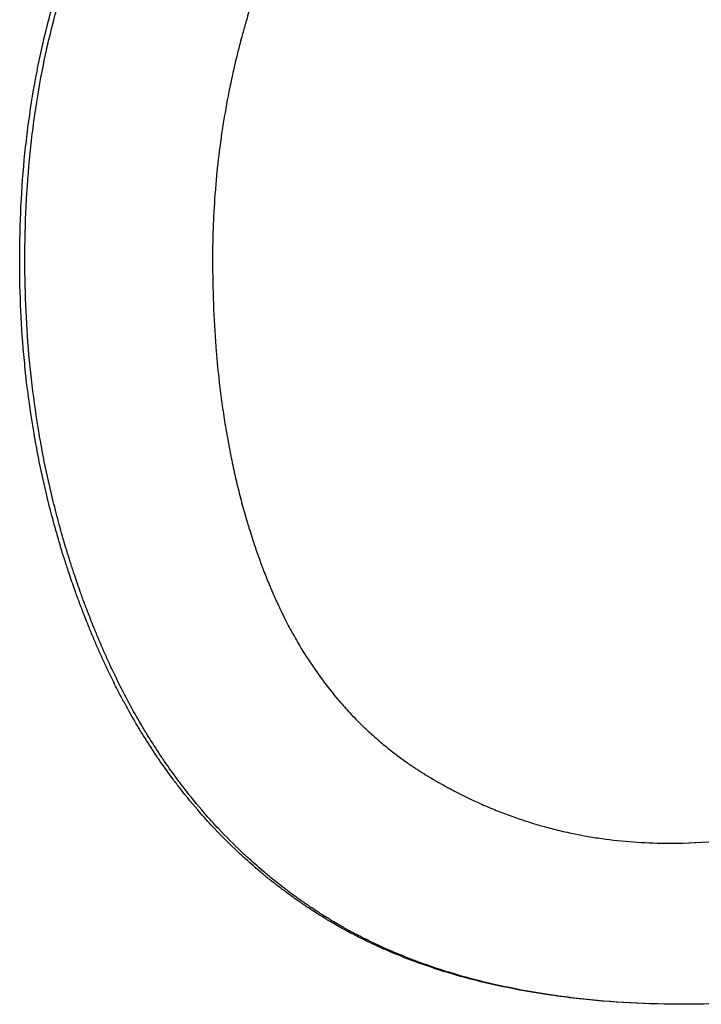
# Paper-space layout 'Layout1' of a CAD drawing. Extents: x -3.05 to 3.05, y -0.26 to 6.8.
# Tile 5 of 11: x -0.14 to -0.02, y 1.11 to 1.28. Entities that reach past the tile are written whole.
import ezdxf

# ---------------------------------------------------------------- set-up
doc = ezdxf.new("R2010")
doc.units = 0
doc.header["$MEASUREMENT"] = 0
doc.layers.get('0').update_dxf_attribs({"linetype": 'CONTINUOUS'})

psp = doc.layouts.get("Layout1")

# ---------------------------------------------------------------- linework, layer by layer
for points, knots in [([(-0.13767, 1.24181), (-0.13767, 1.24507), (-0.13759, 1.24827), (-0.13744, 1.25142), (-0.13728, 1.25457), (-0.13705, 1.25767), (-0.13674, 1.26072), (-0.13658, 1.26225), (-0.13641, 1.26376), (-0.13621, 1.26526), (-0.13583, 1.26825), (-0.13536, 1.2712), (-0.13482, 1.27409), (-0.13455, 1.27554), (-0.13425, 1.27697), (-0.13394, 1.2784), (-0.13348, 1.28053), (-0.13297, 1.28263), (-0.13242, 1.2847), (-0.13186, 1.28678), (-0.13127, 1.28882), (-0.13063, 1.29084), (-0.13041, 1.29151), (-0.13019, 1.29218), (-0.12997, 1.29284), (-0.12953, 1.29417), (-0.12906, 1.29549), (-0.12857, 1.2968), (-0.12833, 1.29745), (-0.12808, 1.2981), (-0.12783, 1.29875), (-0.12745, 1.29971), (-0.12706, 1.30068), (-0.12666, 1.30163), (-0.12653, 1.30195), (-0.1264, 1.30227), (-0.12626, 1.30258), (-0.12585, 1.30353), (-0.12543, 1.30448), (-0.125, 1.30541), (-0.12472, 1.30603), (-0.12443, 1.30665), (-0.12413, 1.30727), (-0.12398, 1.30758), (-0.12383, 1.30789), (-0.12368, 1.30819), (-0.12346, 1.30866), (-0.12323, 1.30911), (-0.123, 1.30957), (-0.12277, 1.31003), (-0.12253, 1.31048), (-0.1223, 1.31093), (-0.12198, 1.31154), (-0.12166, 1.31214), (-0.12134, 1.31273), (-0.12118, 1.31303), (-0.12102, 1.31332), (-0.12085, 1.31362), (-0.12053, 1.3142), (-0.1202, 1.31479), (-0.11986, 1.31537), (-0.11969, 1.31566), (-0.11952, 1.31595), (-0.11936, 1.31624), (-0.11885, 1.3171), (-0.11833, 1.31795), (-0.1178, 1.31879), (-0.11745, 1.31935), (-0.11709, 1.31991), (-0.11673, 1.32046), (-0.11602, 1.32157), (-0.11528, 1.32265), (-0.11453, 1.32372), (-0.11415, 1.32426), (-0.11377, 1.32479), (-0.11339, 1.32531), (-0.11223, 1.32688), (-0.11104, 1.32842), (-0.10982, 1.32991), (-0.109, 1.3309), (-0.10817, 1.33188), (-0.10732, 1.33284), (-0.10604, 1.33427), (-0.10473, 1.33567), (-0.10338, 1.33702), (-0.10293, 1.33747), (-0.10248, 1.33792), (-0.10202, 1.33836), (-0.1011, 1.33925), (-0.10017, 1.34011), (-0.09922, 1.34096), (-0.09875, 1.34138), (-0.09827, 1.3418), (-0.09779, 1.34222), (-0.09682, 1.34305), (-0.09584, 1.34386), (-0.09484, 1.34465), (-0.09434, 1.34505), (-0.09384, 1.34544), (-0.09333, 1.34583), (-0.09232, 1.3466), (-0.09129, 1.34736), (-0.09024, 1.34809), (-0.08972, 1.34846), (-0.08919, 1.34883), (-0.08866, 1.34919), (-0.08786, 1.34972), (-0.08705, 1.35025), (-0.08624, 1.35077), (-0.08596, 1.35095), (-0.08569, 1.35112), (-0.08542, 1.35129), (-0.08501, 1.35154), (-0.08459, 1.3518), (-0.08418, 1.35205), (-0.08404, 1.35213), (-0.0839, 1.35221), (-0.08376, 1.3523), (-0.08348, 1.35246), (-0.0832, 1.35263), (-0.08292, 1.35279), (-0.08278, 1.35287), (-0.08264, 1.35296), (-0.0825, 1.35304), (-0.08222, 1.3532), (-0.08194, 1.35336), (-0.08165, 1.35352), (-0.08123, 1.35376), (-0.0808, 1.354), (-0.08037, 1.35423), (-0.08023, 1.35431), (-0.08009, 1.35439), (-0.07994, 1.35447), (-0.07966, 1.35462), (-0.07937, 1.35478), (-0.07908, 1.35493), (-0.07894, 1.35501), (-0.07879, 1.35508), (-0.07865, 1.35516), (-0.07836, 1.35531), (-0.07807, 1.35546), (-0.07778, 1.35561), (-0.07764, 1.35569), (-0.07749, 1.35576), (-0.07735, 1.35584), (-0.07691, 1.35606), (-0.07648, 1.35628), (-0.07604, 1.35649), (-0.07575, 1.35664), (-0.07546, 1.35678), (-0.07517, 1.35692), (-0.07458, 1.35721), (-0.074, 1.35749), (-0.07341, 1.35776), (-0.07312, 1.3579), (-0.07282, 1.35804), (-0.07253, 1.35817), (-0.07164, 1.35857), (-0.07076, 1.35897), (-0.06986, 1.35935), (-0.06927, 1.3596), (-0.06867, 1.35985), (-0.06807, 1.3601), (-0.06688, 1.36059), (-0.06567, 1.36106), (-0.06446, 1.36151), (-0.06385, 1.36174), (-0.06325, 1.36196), (-0.06264, 1.36217), (-0.06142, 1.3626), (-0.06019, 1.36302), (-0.05896, 1.36341), (-0.05834, 1.3636), (-0.05772, 1.36379), (-0.0571, 1.36398), (-0.05524, 1.36454), (-0.05336, 1.36505), (-0.05146, 1.36552), (-0.0502, 1.36584), (-0.04893, 1.36613), (-0.04765, 1.36641), (-0.04509, 1.36695), (-0.04251, 1.36743), (-0.03989, 1.36782), (-0.03858, 1.36801), (-0.03727, 1.36819), (-0.03594, 1.36835), (-0.0333, 1.36866), (-0.03063, 1.3689), (-0.02792, 1.36905), (-0.02522, 1.36921), (-0.02248, 1.36929), (-0.01972, 1.36929)], [0, 0, 0, 0, 0.125, 0.125, 0.125, 0.25, 0.25, 0.25, 0.3125, 0.3125, 0.3125, 0.4375, 0.4375, 0.4375, 0.5, 0.5, 0.5, 0.59375, 0.59375, 0.59375, 0.6875, 0.6875, 0.6875, 0.71875, 0.71875, 0.71875, 0.78125, 0.78125, 0.78125, 0.8125, 0.8125, 0.8125, 0.859375, 0.859375, 0.859375, 0.875, 0.875, 0.875, 0.921875, 0.921875, 0.921875, 0.953125, 0.953125, 0.953125, 0.96875, 0.96875, 0.96875, 0.992188, 0.992188, 0.992188, 1.015625, 1.015625, 1.015625, 1.046875, 1.046875, 1.046875, 1.0625, 1.0625, 1.0625, 1.09375, 1.09375, 1.09375, 1.109375, 1.109375, 1.109375, 1.15625, 1.15625, 1.15625, 1.1875, 1.1875, 1.1875, 1.25, 1.25, 1.25, 1.28125, 1.28125, 1.28125, 1.375, 1.375, 1.375, 1.4375, 1.4375, 1.4375, 1.53125, 1.53125, 1.53125, 1.5625, 1.5625, 1.5625, 1.625, 1.625, 1.625, 1.65625, 1.65625, 1.65625, 1.71875, 1.71875, 1.71875, 1.75, 1.75, 1.75, 1.8125, 1.8125, 1.8125, 1.84375, 1.84375, 1.84375, 1.890625, 1.890625, 1.890625, 1.90625, 1.90625, 1.90625, 1.929688, 1.929688, 1.929688, 1.9375, 1.9375, 1.9375, 1.953125, 1.953125, 1.953125, 1.960938, 1.960938, 1.960938, 1.976562, 1.976562, 1.976562, 2, 2, 2, 2.007812, 2.007812, 2.007812, 2.023438, 2.023438, 2.023438, 2.03125, 2.03125, 2.03125, 2.046875, 2.046875, 2.046875, 2.054688, 2.054688, 2.054688, 2.078125, 2.078125, 2.078125, 2.09375, 2.09375, 2.09375, 2.125, 2.125, 2.125, 2.140625, 2.140625, 2.140625, 2.1875, 2.1875, 2.1875, 2.21875, 2.21875, 2.21875, 2.28125, 2.28125, 2.28125, 2.3125, 2.3125, 2.3125, 2.375, 2.375, 2.375, 2.40625, 2.40625, 2.40625, 2.5, 2.5, 2.5, 2.5625, 2.5625, 2.5625, 2.6875, 2.6875, 2.6875, 2.75, 2.75, 2.75, 2.875, 2.875, 2.875, 3, 3, 3, 3]), ([(-0.13675, 1.24181), (-0.13675, 1.24507), (-0.13667, 1.24827), (-0.13652, 1.25142), (-0.13636, 1.25457), (-0.13613, 1.25767), (-0.13583, 1.26072), (-0.13567, 1.26225), (-0.1355, 1.26376), (-0.13531, 1.26526), (-0.13492, 1.26825), (-0.13446, 1.2712), (-0.13392, 1.27409), (-0.13365, 1.27554), (-0.13336, 1.27697), (-0.13305, 1.2784), (-0.13259, 1.28053), (-0.13208, 1.28263), (-0.13153, 1.2847), (-0.13135, 1.2854), (-0.13116, 1.28608), (-0.13097, 1.28677), (-0.13058, 1.28814), (-0.13018, 1.28949), (-0.12976, 1.29084), (-0.12954, 1.29151), (-0.12933, 1.29218), (-0.12911, 1.29284), (-0.12866, 1.29417), (-0.1282, 1.29549), (-0.12772, 1.2968), (-0.12748, 1.29745), (-0.12723, 1.2981), (-0.12698, 1.29875), (-0.1266, 1.29971), (-0.12622, 1.30068), (-0.12582, 1.30163), (-0.12569, 1.30195), (-0.12555, 1.30227), (-0.12542, 1.30258), (-0.12515, 1.30322), (-0.12487, 1.30385), (-0.12459, 1.30447), (-0.12445, 1.30479), (-0.12431, 1.3051), (-0.12417, 1.30541), (-0.12389, 1.30603), (-0.1236, 1.30665), (-0.1233, 1.30727), (-0.12316, 1.30758), (-0.12301, 1.30789), (-0.12286, 1.30819), (-0.12263, 1.30866), (-0.12241, 1.30911), (-0.12218, 1.30957), (-0.1221, 1.30972), (-0.12203, 1.30987), (-0.12195, 1.31003), (-0.12179, 1.31033), (-0.12164, 1.31063), (-0.12148, 1.31093), (-0.1214, 1.31108), (-0.12133, 1.31124), (-0.12125, 1.31139), (-0.12101, 1.31184), (-0.12077, 1.31228), (-0.12053, 1.31273), (-0.12037, 1.31303), (-0.12021, 1.31332), (-0.12005, 1.31362), (-0.11972, 1.3142), (-0.11939, 1.31479), (-0.11906, 1.31537), (-0.1189, 1.31566), (-0.11873, 1.31595), (-0.11856, 1.31624), (-0.11805, 1.3171), (-0.11754, 1.31795), (-0.11702, 1.31879), (-0.11667, 1.31935), (-0.11631, 1.31991), (-0.11596, 1.32046), (-0.11524, 1.32157), (-0.11451, 1.32265), (-0.11376, 1.32372), (-0.11339, 1.32426), (-0.11301, 1.32479), (-0.11263, 1.32531), (-0.11149, 1.32688), (-0.1103, 1.32842), (-0.10909, 1.32991), (-0.10827, 1.3309), (-0.10745, 1.33188), (-0.1066, 1.33284), (-0.10533, 1.33427), (-0.10403, 1.33567), (-0.10269, 1.33702), (-0.10224, 1.33747), (-0.10179, 1.33792), (-0.10134, 1.33836), (-0.10043, 1.33925), (-0.0995, 1.34011), (-0.09856, 1.34096), (-0.09809, 1.34138), (-0.09761, 1.3418), (-0.09713, 1.34222), (-0.09618, 1.34305), (-0.0952, 1.34386), (-0.09421, 1.34465), (-0.09371, 1.34505), (-0.09321, 1.34544), (-0.09271, 1.34583), (-0.0917, 1.3466), (-0.09068, 1.34736), (-0.08964, 1.34809), (-0.08912, 1.34846), (-0.08859, 1.34883), (-0.08807, 1.34919), (-0.08727, 1.34972), (-0.08647, 1.35025), (-0.08566, 1.35077), (-0.08539, 1.35095), (-0.08512, 1.35112), (-0.08485, 1.35129), (-0.08444, 1.35154), (-0.08403, 1.3518), (-0.08362, 1.35205), (-0.08348, 1.35213), (-0.08334, 1.35221), (-0.0832, 1.3523), (-0.08293, 1.35246), (-0.08265, 1.35263), (-0.08237, 1.35279), (-0.08223, 1.35287), (-0.08209, 1.35296), (-0.08195, 1.35304), (-0.08167, 1.3532), (-0.08139, 1.35336), (-0.08111, 1.35352), (-0.08097, 1.3536), (-0.08083, 1.35368), (-0.08069, 1.35376), (-0.08041, 1.35392), (-0.08012, 1.35408), (-0.07984, 1.35423), (-0.0797, 1.35431), (-0.07955, 1.35439), (-0.07941, 1.35447), (-0.07913, 1.35462), (-0.07884, 1.35478), (-0.07855, 1.35493), (-0.07841, 1.35501), (-0.07827, 1.35508), (-0.07812, 1.35516), (-0.07784, 1.35531), (-0.07755, 1.35546), (-0.07726, 1.35561), (-0.07712, 1.35569), (-0.07698, 1.35576), (-0.07683, 1.35584), (-0.0764, 1.35606), (-0.07597, 1.35628), (-0.07554, 1.35649), (-0.07525, 1.35664), (-0.07496, 1.35678), (-0.07467, 1.35692), (-0.07409, 1.35721), (-0.07351, 1.35749), (-0.07292, 1.35776), (-0.07263, 1.3579), (-0.07234, 1.35804), (-0.07204, 1.35817), (-0.07117, 1.35857), (-0.07028, 1.35897), (-0.0694, 1.35935), (-0.06881, 1.3596), (-0.06821, 1.35985), (-0.06762, 1.3601), (-0.06643, 1.36059), (-0.06523, 1.36106), (-0.06403, 1.36151), (-0.06343, 1.36174), (-0.06282, 1.36196), (-0.06222, 1.36217), (-0.06101, 1.3626), (-0.05979, 1.36302), (-0.05856, 1.36341), (-0.05795, 1.3636), (-0.05733, 1.36379), (-0.05672, 1.36398), (-0.05487, 1.36454), (-0.053, 1.36505), (-0.05112, 1.36552), (-0.04986, 1.36584), (-0.0486, 1.36613), (-0.04733, 1.36641), (-0.04479, 1.36695), (-0.04222, 1.36743), (-0.03962, 1.36782), (-0.03833, 1.36801), (-0.03702, 1.36819), (-0.03571, 1.36835), (-0.03308, 1.36866), (-0.03042, 1.3689), (-0.02774, 1.36905), (-0.02509, 1.36921), (-0.02242, 1.36928), (-0.01972, 1.36929)], [0, 0, 0, 0, 0.125, 0.125, 0.125, 0.25, 0.25, 0.25, 0.3125, 0.3125, 0.3125, 0.4375, 0.4375, 0.4375, 0.5, 0.5, 0.5, 0.59375, 0.59375, 0.59375, 0.625, 0.625, 0.625, 0.6875, 0.6875, 0.6875, 0.71875, 0.71875, 0.71875, 0.78125, 0.78125, 0.78125, 0.8125, 0.8125, 0.8125, 0.859375, 0.859375, 0.859375, 0.875, 0.875, 0.875, 0.90625, 0.90625, 0.90625, 0.921875, 0.921875, 0.921875, 0.953125, 0.953125, 0.953125, 0.96875, 0.96875, 0.96875, 0.992188, 0.992188, 0.992188, 1, 1, 1, 1.015625, 1.015625, 1.015625, 1.023438, 1.023438, 1.023438, 1.046875, 1.046875, 1.046875, 1.0625, 1.0625, 1.0625, 1.09375, 1.09375, 1.09375, 1.109375, 1.109375, 1.109375, 1.15625, 1.15625, 1.15625, 1.1875, 1.1875, 1.1875, 1.25, 1.25, 1.25, 1.28125, 1.28125, 1.28125, 1.375, 1.375, 1.375, 1.4375, 1.4375, 1.4375, 1.53125, 1.53125, 1.53125, 1.5625, 1.5625, 1.5625, 1.625, 1.625, 1.625, 1.65625, 1.65625, 1.65625, 1.71875, 1.71875, 1.71875, 1.75, 1.75, 1.75, 1.8125, 1.8125, 1.8125, 1.84375, 1.84375, 1.84375, 1.890625, 1.890625, 1.890625, 1.90625, 1.90625, 1.90625, 1.929688, 1.929688, 1.929688, 1.9375, 1.9375, 1.9375, 1.953125, 1.953125, 1.953125, 1.960938, 1.960938, 1.960938, 1.976562, 1.976562, 1.976562, 1.984375, 1.984375, 1.984375, 2, 2, 2, 2.007812, 2.007812, 2.007812, 2.023438, 2.023438, 2.023438, 2.03125, 2.03125, 2.03125, 2.046875, 2.046875, 2.046875, 2.054688, 2.054688, 2.054688, 2.078125, 2.078125, 2.078125, 2.09375, 2.09375, 2.09375, 2.125, 2.125, 2.125, 2.140625, 2.140625, 2.140625, 2.1875, 2.1875, 2.1875, 2.21875, 2.21875, 2.21875, 2.28125, 2.28125, 2.28125, 2.3125, 2.3125, 2.3125, 2.375, 2.375, 2.375, 2.40625, 2.40625, 2.40625, 2.5, 2.5, 2.5, 2.5625, 2.5625, 2.5625, 2.6875, 2.6875, 2.6875, 2.75, 2.75, 2.75, 2.875, 2.875, 2.875, 2.998003, 2.998003, 2.998003, 2.998003]), ([(-0.02048, 1.3409), (-0.02288, 1.3409), (-0.02523, 1.34082), (-0.02753, 1.34068), (-0.02983, 1.34054), (-0.03208, 1.34032), (-0.03428, 1.34003), (-0.03759, 1.3396), (-0.04078, 1.33901), (-0.04387, 1.33825), (-0.0449, 1.338), (-0.04591, 1.33773), (-0.04692, 1.33744), (-0.04842, 1.33701), (-0.0499, 1.33654), (-0.05135, 1.33603), (-0.05183, 1.33585), (-0.05231, 1.33568), (-0.05279, 1.3355), (-0.05375, 1.33514), (-0.05469, 1.33476), (-0.05562, 1.33437), (-0.05609, 1.33417), (-0.05655, 1.33397), (-0.05701, 1.33376), (-0.05793, 1.33335), (-0.05883, 1.33291), (-0.05973, 1.33246), (-0.06017, 1.33224), (-0.06062, 1.33201), (-0.06106, 1.33178), (-0.06194, 1.33131), (-0.06281, 1.33082), (-0.06367, 1.33032), (-0.0641, 1.33007), (-0.06452, 1.32981), (-0.06495, 1.32955), (-0.06547, 1.32922), (-0.066, 1.32889), (-0.06652, 1.32855), (-0.06683, 1.32835), (-0.06714, 1.32814), (-0.06745, 1.32793), (-0.06775, 1.32772), (-0.06806, 1.32751), (-0.06836, 1.3273), (-0.06867, 1.32708), (-0.06897, 1.32686), (-0.06927, 1.32665), (-0.06957, 1.32643), (-0.06987, 1.32621), (-0.07017, 1.32599), (-0.07027, 1.32591), (-0.07037, 1.32584), (-0.07046, 1.32576), (-0.07066, 1.32562), (-0.07086, 1.32547), (-0.07105, 1.32532), (-0.07115, 1.32524), (-0.07124, 1.32517), (-0.07134, 1.32509), (-0.07163, 1.32487), (-0.07192, 1.32464), (-0.07221, 1.32441), (-0.0724, 1.32425), (-0.07259, 1.3241), (-0.07278, 1.32395), (-0.07334, 1.32348), (-0.0739, 1.32301), (-0.07445, 1.32253), (-0.07482, 1.32221), (-0.07518, 1.32189), (-0.07554, 1.32157), (-0.07626, 1.32092), (-0.07696, 1.32026), (-0.07765, 1.31958), (-0.07799, 1.31925), (-0.07833, 1.31891), (-0.07867, 1.31856), (-0.07968, 1.31753), (-0.08065, 1.31648), (-0.08159, 1.31539), (-0.08222, 1.31467), (-0.08283, 1.31394), (-0.08343, 1.31319), (-0.08433, 1.31207), (-0.08519, 1.31092), (-0.08602, 1.30974), (-0.08629, 1.30935), (-0.08656, 1.30895), (-0.08683, 1.30855), (-0.08737, 1.30776), (-0.08789, 1.30695), (-0.0884, 1.30613), (-0.08865, 1.30572), (-0.0889, 1.3053), (-0.08914, 1.30489), (-0.08964, 1.30405), (-0.09011, 1.30321), (-0.09057, 1.30235), (-0.0908, 1.30192), (-0.09103, 1.30149), (-0.09125, 1.30105), (-0.09159, 1.3004), (-0.09191, 1.29974), (-0.09223, 1.29907), (-0.09234, 1.29885), (-0.09244, 1.29863), (-0.09254, 1.29841), (-0.09275, 1.29796), (-0.09296, 1.29751), (-0.09316, 1.29705), (-0.09326, 1.29683), (-0.09336, 1.2966), (-0.09345, 1.29637), (-0.09365, 1.29591), (-0.09384, 1.29545), (-0.09403, 1.29499), (-0.09413, 1.29476), (-0.09422, 1.29453), (-0.09431, 1.29429), (-0.09445, 1.29395), (-0.09459, 1.29359), (-0.09472, 1.29324), (-0.09477, 1.29312), (-0.09481, 1.29301), (-0.09486, 1.29289), (-0.09494, 1.29265), (-0.09503, 1.29242), (-0.09512, 1.29218), (-0.09516, 1.29206), (-0.09521, 1.29194), (-0.09525, 1.29182), (-0.09534, 1.29158), (-0.09542, 1.29134), (-0.0955, 1.2911), (-0.09555, 1.29098), (-0.09559, 1.29086), (-0.09563, 1.29074), (-0.09571, 1.2905), (-0.09579, 1.29026), (-0.09588, 1.29002), (-0.09592, 1.2899), (-0.09596, 1.28978), (-0.096, 1.28966), (-0.09608, 1.28941), (-0.09616, 1.28917), (-0.09624, 1.28893), (-0.09628, 1.28881), (-0.09632, 1.28869), (-0.09636, 1.28856), (-0.09643, 1.28832), (-0.09651, 1.28808), (-0.09659, 1.28784), (-0.09663, 1.28771), (-0.09667, 1.28759), (-0.09671, 1.28747), (-0.09682, 1.28711), (-0.09693, 1.28674), (-0.09705, 1.28638), (-0.09712, 1.28613), (-0.0972, 1.28589), (-0.09727, 1.28565), (-0.09742, 1.28516), (-0.09756, 1.28467), (-0.0977, 1.28418), (-0.09777, 1.28394), (-0.09784, 1.2837), (-0.09791, 1.28345), (-0.09812, 1.28272), (-0.09833, 1.28198), (-0.09853, 1.28125), (-0.09866, 1.28076), (-0.09879, 1.28027), (-0.09891, 1.27978), (-0.09929, 1.2783), (-0.09965, 1.27682), (-0.09999, 1.27534), (-0.10021, 1.27435), (-0.10042, 1.27336), (-0.10063, 1.27237), (-0.10103, 1.27038), (-0.1014, 1.26839), (-0.10172, 1.26639), (-0.10188, 1.26539), (-0.10204, 1.26439), (-0.10218, 1.26338), (-0.10246, 1.26138), (-0.10271, 1.25936), (-0.10291, 1.25733), (-0.10301, 1.25632), (-0.1031, 1.25531), (-0.10318, 1.25429), (-0.10335, 1.25226), (-0.10347, 1.25022), (-0.10355, 1.24817), (-0.10363, 1.24612), (-0.10367, 1.24407), (-0.10367, 1.242)], [0, 0, 0, 0, 0.125, 0.125, 0.125, 0.25, 0.25, 0.25, 0.4375, 0.4375, 0.4375, 0.5, 0.5, 0.5, 0.59375, 0.59375, 0.59375, 0.625, 0.625, 0.625, 0.6875, 0.6875, 0.6875, 0.71875, 0.71875, 0.71875, 0.78125, 0.78125, 0.78125, 0.8125, 0.8125, 0.8125, 0.875, 0.875, 0.875, 0.90625, 0.90625, 0.90625, 0.945312, 0.945312, 0.945312, 0.96875, 0.96875, 0.96875, 0.992188, 0.992188, 0.992188, 1.015625, 1.015625, 1.015625, 1.039062, 1.039062, 1.039062, 1.046875, 1.046875, 1.046875, 1.0625, 1.0625, 1.0625, 1.070312, 1.070312, 1.070312, 1.09375, 1.09375, 1.09375, 1.109375, 1.109375, 1.109375, 1.15625, 1.15625, 1.15625, 1.1875, 1.1875, 1.1875, 1.25, 1.25, 1.25, 1.28125, 1.28125, 1.28125, 1.375, 1.375, 1.375, 1.4375, 1.4375, 1.4375, 1.53125, 1.53125, 1.53125, 1.5625, 1.5625, 1.5625, 1.625, 1.625, 1.625, 1.65625, 1.65625, 1.65625, 1.71875, 1.71875, 1.71875, 1.75, 1.75, 1.75, 1.796875, 1.796875, 1.796875, 1.8125, 1.8125, 1.8125, 1.84375, 1.84375, 1.84375, 1.859375, 1.859375, 1.859375, 1.890625, 1.890625, 1.890625, 1.90625, 1.90625, 1.90625, 1.929688, 1.929688, 1.929688, 1.9375, 1.9375, 1.9375, 1.953125, 1.953125, 1.953125, 1.960938, 1.960938, 1.960938, 1.976562, 1.976562, 1.976562, 1.984375, 1.984375, 1.984375, 2, 2, 2, 2.007812, 2.007812, 2.007812, 2.023438, 2.023438, 2.023438, 2.03125, 2.03125, 2.03125, 2.046875, 2.046875, 2.046875, 2.054688, 2.054688, 2.054688, 2.078125, 2.078125, 2.078125, 2.09375, 2.09375, 2.09375, 2.125, 2.125, 2.125, 2.140625, 2.140625, 2.140625, 2.1875, 2.1875, 2.1875, 2.21875, 2.21875, 2.21875, 2.3125, 2.3125, 2.3125, 2.375, 2.375, 2.375, 2.5, 2.5, 2.5, 2.5625, 2.5625, 2.5625, 2.6875, 2.6875, 2.6875, 2.75, 2.75, 2.75, 2.875, 2.875, 2.875, 3, 3, 3, 3]), ([(-0.02029, 1.11071), (-0.02366, 1.11071), (-0.02695, 1.1108), (-0.03016, 1.11097), (-0.03336, 1.11114), (-0.03649, 1.1114), (-0.03955, 1.11174), (-0.04107, 1.11191), (-0.04258, 1.11211), (-0.04406, 1.11232), (-0.04704, 1.11275), (-0.04993, 1.11327), (-0.05275, 1.11387), (-0.05416, 1.11417), (-0.05554, 1.11449), (-0.05691, 1.11483), (-0.05897, 1.11535), (-0.06097, 1.11591), (-0.06294, 1.11652), (-0.0649, 1.11714), (-0.06682, 1.11779), (-0.0687, 1.1185), (-0.06932, 1.11874), (-0.06995, 1.11898), (-0.07056, 1.11923), (-0.07179, 1.11972), (-0.073, 1.12024), (-0.07419, 1.12077), (-0.07479, 1.12104), (-0.07538, 1.12131), (-0.07597, 1.12159), (-0.07685, 1.12201), (-0.07771, 1.12244), (-0.07857, 1.12289), (-0.07943, 1.12333), (-0.08027, 1.12378), (-0.08111, 1.12425), (-0.0818, 1.12464), (-0.08249, 1.12504), (-0.08317, 1.12544), (-0.08331, 1.12552), (-0.08345, 1.1256), (-0.08358, 1.12569), (-0.08399, 1.12593), (-0.08439, 1.12618), (-0.08479, 1.12643), (-0.08506, 1.1266), (-0.08532, 1.12677), (-0.08559, 1.12694), (-0.08599, 1.12719), (-0.08638, 1.12745), (-0.08677, 1.12771), (-0.0869, 1.1278), (-0.08703, 1.12789), (-0.08716, 1.12798), (-0.08743, 1.12815), (-0.08769, 1.12833), (-0.08794, 1.12851), (-0.08807, 1.12859), (-0.0882, 1.12868), (-0.08833, 1.12877), (-0.08859, 1.12895), (-0.08885, 1.12913), (-0.0891, 1.12931), (-0.08923, 1.1294), (-0.08936, 1.12949), (-0.08948, 1.12959), (-0.08987, 1.12986), (-0.09025, 1.13014), (-0.09062, 1.13041), (-0.09087, 1.1306), (-0.09113, 1.13079), (-0.09138, 1.13098), (-0.09212, 1.13154), (-0.09286, 1.13212), (-0.0936, 1.1327), (-0.09408, 1.1331), (-0.09457, 1.13349), (-0.09505, 1.13389), (-0.09601, 1.13469), (-0.09695, 1.13551), (-0.09788, 1.13635), (-0.09834, 1.13677), (-0.0988, 1.1372), (-0.09926, 1.13763), (-0.10063, 1.13892), (-0.10196, 1.14025), (-0.10326, 1.14162), (-0.10412, 1.14254), (-0.10497, 1.14347), (-0.1058, 1.14443), (-0.10705, 1.14586), (-0.10827, 1.14733), (-0.10945, 1.14885), (-0.10984, 1.14935), (-0.11023, 1.14986), (-0.11061, 1.15038), (-0.11138, 1.15141), (-0.11214, 1.15246), (-0.11288, 1.15353), (-0.11325, 1.15406), (-0.11361, 1.1546), (-0.11397, 1.15515), (-0.1147, 1.15624), (-0.1154, 1.15734), (-0.1161, 1.15847), (-0.11644, 1.15903), (-0.11678, 1.1596), (-0.11712, 1.16017), (-0.1178, 1.16132), (-0.11846, 1.16248), (-0.1191, 1.16367), (-0.11942, 1.16426), (-0.11974, 1.16485), (-0.12006, 1.16545), (-0.12053, 1.16636), (-0.12099, 1.16727), (-0.12144, 1.16819), (-0.1216, 1.1685), (-0.12175, 1.16881), (-0.12189, 1.16912), (-0.12212, 1.16959), (-0.12234, 1.17005), (-0.12256, 1.17052), (-0.12263, 1.17068), (-0.12271, 1.17084), (-0.12278, 1.171), (-0.12292, 1.17131), (-0.12307, 1.17163), (-0.12321, 1.17194), (-0.12328, 1.1721), (-0.12335, 1.17226), (-0.12343, 1.17242), (-0.12357, 1.17274), (-0.12371, 1.17306), (-0.12385, 1.17338), (-0.12392, 1.17354), (-0.12399, 1.1737), (-0.12406, 1.17386), (-0.1242, 1.17418), (-0.12434, 1.17451), (-0.12448, 1.17483), (-0.12454, 1.17499), (-0.12461, 1.17516), (-0.12468, 1.17532), (-0.12482, 1.17564), (-0.12495, 1.17597), (-0.12509, 1.1763), (-0.12515, 1.17646), (-0.12522, 1.17662), (-0.12529, 1.17678), (-0.12542, 1.17711), (-0.12555, 1.17744), (-0.12568, 1.17776), (-0.12575, 1.17793), (-0.12581, 1.17809), (-0.12588, 1.17825), (-0.12607, 1.17874), (-0.12627, 1.17924), (-0.12646, 1.17973), (-0.12658, 1.18006), (-0.12671, 1.18039), (-0.12683, 1.18071), (-0.12708, 1.18137), (-0.12733, 1.18203), (-0.12757, 1.18269), (-0.12769, 1.18302), (-0.12781, 1.18336), (-0.12793, 1.18369), (-0.12828, 1.18468), (-0.12863, 1.18568), (-0.12896, 1.18668), (-0.12918, 1.18735), (-0.1294, 1.18802), (-0.12962, 1.18869), (-0.13005, 1.19003), (-0.13046, 1.19137), (-0.13085, 1.19273), (-0.13105, 1.1934), (-0.13124, 1.19408), (-0.13143, 1.19476), (-0.13181, 1.19612), (-0.13217, 1.19748), (-0.13252, 1.19885), (-0.13269, 1.19954), (-0.13286, 1.20023), (-0.13302, 1.20092), (-0.13351, 1.20298), (-0.13396, 1.20506), (-0.13437, 1.20715), (-0.13465, 1.20855), (-0.1349, 1.20995), (-0.13514, 1.21136), (-0.13562, 1.21417), (-0.13604, 1.21701), (-0.13638, 1.21988), (-0.13655, 1.22131), (-0.13671, 1.22275), (-0.13684, 1.22419), (-0.13712, 1.22708), (-0.13732, 1.22999), (-0.13746, 1.23293), (-0.1376, 1.23586), (-0.13767, 1.23882), (-0.13767, 1.24181)], [0, 0, 0, 0, 0.125, 0.125, 0.125, 0.25, 0.25, 0.25, 0.3125, 0.3125, 0.3125, 0.4375, 0.4375, 0.4375, 0.5, 0.5, 0.5, 0.59375, 0.59375, 0.59375, 0.6875, 0.6875, 0.6875, 0.71875, 0.71875, 0.71875, 0.78125, 0.78125, 0.78125, 0.8125, 0.8125, 0.8125, 0.859375, 0.859375, 0.859375, 0.90625, 0.90625, 0.90625, 0.945312, 0.945312, 0.945312, 0.953125, 0.953125, 0.953125, 0.976562, 0.976562, 0.976562, 0.992188, 0.992188, 0.992188, 1.015625, 1.015625, 1.015625, 1.023438, 1.023438, 1.023438, 1.039062, 1.039062, 1.039062, 1.046875, 1.046875, 1.046875, 1.0625, 1.0625, 1.0625, 1.070312, 1.070312, 1.070312, 1.09375, 1.09375, 1.09375, 1.109375, 1.109375, 1.109375, 1.15625, 1.15625, 1.15625, 1.1875, 1.1875, 1.1875, 1.25, 1.25, 1.25, 1.28125, 1.28125, 1.28125, 1.375, 1.375, 1.375, 1.4375, 1.4375, 1.4375, 1.53125, 1.53125, 1.53125, 1.5625, 1.5625, 1.5625, 1.625, 1.625, 1.625, 1.65625, 1.65625, 1.65625, 1.71875, 1.71875, 1.71875, 1.75, 1.75, 1.75, 1.8125, 1.8125, 1.8125, 1.84375, 1.84375, 1.84375, 1.890625, 1.890625, 1.890625, 1.90625, 1.90625, 1.90625, 1.929688, 1.929688, 1.929688, 1.9375, 1.9375, 1.9375, 1.953125, 1.953125, 1.953125, 1.960938, 1.960938, 1.960938, 1.976562, 1.976562, 1.976562, 1.984375, 1.984375, 1.984375, 2, 2, 2, 2.007812, 2.007812, 2.007812, 2.023438, 2.023438, 2.023438, 2.03125, 2.03125, 2.03125, 2.046875, 2.046875, 2.046875, 2.054688, 2.054688, 2.054688, 2.078125, 2.078125, 2.078125, 2.09375, 2.09375, 2.09375, 2.125, 2.125, 2.125, 2.140625, 2.140625, 2.140625, 2.1875, 2.1875, 2.1875, 2.21875, 2.21875, 2.21875, 2.28125, 2.28125, 2.28125, 2.3125, 2.3125, 2.3125, 2.375, 2.375, 2.375, 2.40625, 2.40625, 2.40625, 2.5, 2.5, 2.5, 2.5625, 2.5625, 2.5625, 2.6875, 2.6875, 2.6875, 2.75, 2.75, 2.75, 2.875, 2.875, 2.875, 3, 3, 3, 3]), ([(-0.02029, 1.11071), (-0.02359, 1.11071), (-0.02681, 1.1108), (-0.02995, 1.11097), (-0.03314, 1.11114), (-0.03625, 1.1114), (-0.03928, 1.11174), (-0.0408, 1.11191), (-0.04229, 1.11211), (-0.04377, 1.11232), (-0.04672, 1.11275), (-0.0496, 1.11327), (-0.0524, 1.11387), (-0.05379, 1.11417), (-0.05517, 1.11449), (-0.05653, 1.11483), (-0.05857, 1.11535), (-0.06057, 1.11591), (-0.06252, 1.11652), (-0.06317, 1.11673), (-0.06382, 1.11694), (-0.06446, 1.11715), (-0.06574, 1.11758), (-0.067, 1.11803), (-0.06824, 1.1185), (-0.06886, 1.11874), (-0.06948, 1.11898), (-0.07009, 1.11923), (-0.07131, 1.11972), (-0.07252, 1.12024), (-0.0737, 1.12077), (-0.07429, 1.12104), (-0.07488, 1.12131), (-0.07546, 1.12159), (-0.07633, 1.12201), (-0.0772, 1.12244), (-0.07805, 1.12289), (-0.07833, 1.12303), (-0.07861, 1.12318), (-0.0789, 1.12333), (-0.07946, 1.12363), (-0.08002, 1.12394), (-0.08057, 1.12425), (-0.08084, 1.12441), (-0.08112, 1.12456), (-0.08139, 1.12472), (-0.0818, 1.12496), (-0.08221, 1.1252), (-0.08262, 1.12544), (-0.08275, 1.12552), (-0.08289, 1.1256), (-0.08302, 1.12569), (-0.08329, 1.12585), (-0.08356, 1.12601), (-0.08383, 1.12618), (-0.08396, 1.12626), (-0.08409, 1.12635), (-0.08423, 1.12643), (-0.08449, 1.1266), (-0.08476, 1.12677), (-0.08502, 1.12694), (-0.08515, 1.12702), (-0.08528, 1.12711), (-0.08541, 1.1272), (-0.08567, 1.12737), (-0.08594, 1.12754), (-0.08619, 1.12771), (-0.08632, 1.1278), (-0.08645, 1.12789), (-0.08658, 1.12798), (-0.08684, 1.12815), (-0.0871, 1.12833), (-0.08736, 1.12851), (-0.08749, 1.12859), (-0.08761, 1.12868), (-0.08774, 1.12877), (-0.088, 1.12895), (-0.08825, 1.12913), (-0.08851, 1.12931), (-0.08863, 1.1294), (-0.08876, 1.12949), (-0.08889, 1.12959), (-0.08927, 1.12986), (-0.08964, 1.13014), (-0.09002, 1.13041), (-0.09027, 1.1306), (-0.09052, 1.13079), (-0.09077, 1.13098), (-0.09151, 1.13154), (-0.09225, 1.13212), (-0.09297, 1.1327), (-0.09346, 1.1331), (-0.09394, 1.13349), (-0.09441, 1.13389), (-0.09537, 1.13469), (-0.0963, 1.13551), (-0.09723, 1.13635), (-0.09769, 1.13677), (-0.09814, 1.1372), (-0.0986, 1.13763), (-0.09996, 1.13892), (-0.10128, 1.14025), (-0.10257, 1.14162), (-0.10343, 1.14254), (-0.10427, 1.14347), (-0.1051, 1.14443), (-0.10634, 1.14586), (-0.10755, 1.14733), (-0.10872, 1.14885), (-0.10911, 1.14935), (-0.10949, 1.14986), (-0.10988, 1.15038), (-0.11064, 1.15141), (-0.11139, 1.15246), (-0.11213, 1.15353), (-0.11249, 1.15406), (-0.11286, 1.1546), (-0.11321, 1.15515), (-0.11393, 1.15624), (-0.11464, 1.15734), (-0.11532, 1.15847), (-0.11567, 1.15903), (-0.11601, 1.1596), (-0.11634, 1.16017), (-0.11701, 1.16132), (-0.11767, 1.16248), (-0.11831, 1.16367), (-0.11863, 1.16426), (-0.11894, 1.16485), (-0.11926, 1.16545), (-0.11972, 1.16636), (-0.12018, 1.16727), (-0.12063, 1.16819), (-0.12078, 1.1685), (-0.12093, 1.16881), (-0.12108, 1.16912), (-0.1213, 1.16959), (-0.12152, 1.17005), (-0.12174, 1.17052), (-0.12182, 1.17068), (-0.12189, 1.17084), (-0.12196, 1.171), (-0.1221, 1.17131), (-0.12225, 1.17163), (-0.12239, 1.17194), (-0.12246, 1.1721), (-0.12253, 1.17226), (-0.1226, 1.17242), (-0.12274, 1.17274), (-0.12289, 1.17306), (-0.12302, 1.17338), (-0.12309, 1.17354), (-0.12316, 1.1737), (-0.12323, 1.17386), (-0.12337, 1.17418), (-0.12351, 1.17451), (-0.12365, 1.17483), (-0.12371, 1.17499), (-0.12378, 1.17516), (-0.12385, 1.17532), (-0.12399, 1.17564), (-0.12412, 1.17597), (-0.12425, 1.1763), (-0.12432, 1.17646), (-0.12439, 1.17662), (-0.12445, 1.17678), (-0.12458, 1.17711), (-0.12472, 1.17744), (-0.12485, 1.17776), (-0.12491, 1.17793), (-0.12498, 1.17809), (-0.12504, 1.17825), (-0.12523, 1.17874), (-0.12543, 1.17924), (-0.12561, 1.17973), (-0.12574, 1.18006), (-0.12586, 1.18039), (-0.12599, 1.18071), (-0.12624, 1.18137), (-0.12648, 1.18203), (-0.12672, 1.18269), (-0.12684, 1.18302), (-0.12696, 1.18336), (-0.12707, 1.18369), (-0.12743, 1.18468), (-0.12777, 1.18568), (-0.1281, 1.18668), (-0.12832, 1.18735), (-0.12854, 1.18802), (-0.12875, 1.18869), (-0.12918, 1.19003), (-0.12959, 1.19137), (-0.12998, 1.19273), (-0.13018, 1.1934), (-0.13037, 1.19408), (-0.13056, 1.19476), (-0.13093, 1.19612), (-0.13129, 1.19748), (-0.13163, 1.19885), (-0.1318, 1.19954), (-0.13197, 1.20023), (-0.13213, 1.20092), (-0.13262, 1.20298), (-0.13307, 1.20506), (-0.13348, 1.20715), (-0.13375, 1.20855), (-0.134, 1.20995), (-0.13424, 1.21136), (-0.13472, 1.21417), (-0.13513, 1.21701), (-0.13547, 1.21988), (-0.13564, 1.22131), (-0.1358, 1.22275), (-0.13593, 1.22419), (-0.1362, 1.22708), (-0.13641, 1.22999), (-0.13655, 1.23293), (-0.13668, 1.23586), (-0.13675, 1.23882), (-0.13675, 1.24181)], [0.001686, 0.001686, 0.001686, 0.001686, 0.125, 0.125, 0.125, 0.25, 0.25, 0.25, 0.3125, 0.3125, 0.3125, 0.4375, 0.4375, 0.4375, 0.5, 0.5, 0.5, 0.59375, 0.59375, 0.59375, 0.625, 0.625, 0.625, 0.6875, 0.6875, 0.6875, 0.71875, 0.71875, 0.71875, 0.78125, 0.78125, 0.78125, 0.8125, 0.8125, 0.8125, 0.859375, 0.859375, 0.859375, 0.875, 0.875, 0.875, 0.90625, 0.90625, 0.90625, 0.921875, 0.921875, 0.921875, 0.945312, 0.945312, 0.945312, 0.953125, 0.953125, 0.953125, 0.96875, 0.96875, 0.96875, 0.976562, 0.976562, 0.976562, 0.992188, 0.992188, 0.992188, 1, 1, 1, 1.015625, 1.015625, 1.015625, 1.023438, 1.023438, 1.023438, 1.039062, 1.039062, 1.039062, 1.046875, 1.046875, 1.046875, 1.0625, 1.0625, 1.0625, 1.070312, 1.070312, 1.070312, 1.09375, 1.09375, 1.09375, 1.109375, 1.109375, 1.109375, 1.15625, 1.15625, 1.15625, 1.1875, 1.1875, 1.1875, 1.25, 1.25, 1.25, 1.28125, 1.28125, 1.28125, 1.375, 1.375, 1.375, 1.4375, 1.4375, 1.4375, 1.53125, 1.53125, 1.53125, 1.5625, 1.5625, 1.5625, 1.625, 1.625, 1.625, 1.65625, 1.65625, 1.65625, 1.71875, 1.71875, 1.71875, 1.75, 1.75, 1.75, 1.8125, 1.8125, 1.8125, 1.84375, 1.84375, 1.84375, 1.890625, 1.890625, 1.890625, 1.90625, 1.90625, 1.90625, 1.929688, 1.929688, 1.929688, 1.9375, 1.9375, 1.9375, 1.953125, 1.953125, 1.953125, 1.960938, 1.960938, 1.960938, 1.976562, 1.976562, 1.976562, 1.984375, 1.984375, 1.984375, 2, 2, 2, 2.007812, 2.007812, 2.007812, 2.023438, 2.023438, 2.023438, 2.03125, 2.03125, 2.03125, 2.046875, 2.046875, 2.046875, 2.054688, 2.054688, 2.054688, 2.078125, 2.078125, 2.078125, 2.09375, 2.09375, 2.09375, 2.125, 2.125, 2.125, 2.140625, 2.140625, 2.140625, 2.1875, 2.1875, 2.1875, 2.21875, 2.21875, 2.21875, 2.28125, 2.28125, 2.28125, 2.3125, 2.3125, 2.3125, 2.375, 2.375, 2.375, 2.40625, 2.40625, 2.40625, 2.5, 2.5, 2.5, 2.5625, 2.5625, 2.5625, 2.6875, 2.6875, 2.6875, 2.75, 2.75, 2.75, 2.875, 2.875, 2.875, 3, 3, 3, 3]), ([(-0.10367, 1.242), (-0.10367, 1.23935), (-0.10362, 1.23674), (-0.10353, 1.23417), (-0.10343, 1.2316), (-0.10328, 1.22908), (-0.10309, 1.22659), (-0.1028, 1.22286), (-0.1024, 1.21923), (-0.10189, 1.21569), (-0.10172, 1.21451), (-0.10154, 1.21334), (-0.10134, 1.21218), (-0.10105, 1.21044), (-0.10073, 1.20873), (-0.10039, 1.20703), (-0.10027, 1.20647), (-0.10015, 1.20591), (-0.10003, 1.20535), (-0.09979, 1.20423), (-0.09953, 1.20313), (-0.09927, 1.20203), (-0.09913, 1.20148), (-0.099, 1.20093), (-0.09886, 1.20039), (-0.09858, 1.19931), (-0.09829, 1.19823), (-0.09799, 1.19716), (-0.09783, 1.19663), (-0.09768, 1.1961), (-0.09752, 1.19557), (-0.09728, 1.19478), (-0.09704, 1.194), (-0.09679, 1.19322), (-0.09654, 1.19244), (-0.09628, 1.19166), (-0.09602, 1.1909), (-0.0958, 1.19026), (-0.09558, 1.18962), (-0.09535, 1.18899), (-0.0953, 1.18886), (-0.09525, 1.18874), (-0.09521, 1.18861), (-0.09498, 1.18798), (-0.09474, 1.18736), (-0.0945, 1.18673), (-0.09445, 1.18661), (-0.0944, 1.18648), (-0.09435, 1.18636), (-0.09421, 1.18599), (-0.09406, 1.18562), (-0.09391, 1.18525), (-0.09381, 1.18501), (-0.09371, 1.18476), (-0.09361, 1.18452), (-0.09356, 1.1844), (-0.09351, 1.18428), (-0.09346, 1.18415), (-0.09336, 1.18391), (-0.09325, 1.18367), (-0.09315, 1.18343), (-0.0931, 1.18331), (-0.09305, 1.18319), (-0.09299, 1.18307), (-0.09284, 1.18271), (-0.09268, 1.18236), (-0.09252, 1.182), (-0.09241, 1.18176), (-0.0923, 1.18153), (-0.09219, 1.18129), (-0.09187, 1.18059), (-0.09153, 1.1799), (-0.09119, 1.17921), (-0.09097, 1.17876), (-0.09074, 1.1783), (-0.0905, 1.17785), (-0.09003, 1.17696), (-0.08955, 1.17607), (-0.08906, 1.17521), (-0.08881, 1.17477), (-0.08856, 1.17434), (-0.08831, 1.17392), (-0.08755, 1.17264), (-0.08675, 1.1714), (-0.08593, 1.1702), (-0.08539, 1.16939), (-0.08483, 1.16861), (-0.08425, 1.16784), (-0.08339, 1.16668), (-0.0825, 1.16556), (-0.08158, 1.16447), (-0.08127, 1.16411), (-0.08096, 1.16375), (-0.08065, 1.16339), (-0.08002, 1.16268), (-0.07938, 1.16199), (-0.07873, 1.16131), (-0.0784, 1.16098), (-0.07807, 1.16064), (-0.07774, 1.16031), (-0.07707, 1.15965), (-0.07639, 1.159), (-0.0757, 1.15837), (-0.07535, 1.15806), (-0.075, 1.15775), (-0.07465, 1.15744), (-0.07394, 1.15682), (-0.07322, 1.15623), (-0.07249, 1.15564), (-0.07212, 1.15535), (-0.07175, 1.15506), (-0.07138, 1.15478), (-0.07082, 1.15436), (-0.07025, 1.15394), (-0.06967, 1.15353), (-0.06948, 1.1534), (-0.06929, 1.15326), (-0.0691, 1.15313), (-0.06881, 1.15293), (-0.06852, 1.15273), (-0.06822, 1.15253), (-0.06812, 1.15247), (-0.06803, 1.1524), (-0.06793, 1.15234), (-0.06773, 1.15221), (-0.06753, 1.15208), (-0.06733, 1.15195), (-0.06724, 1.15188), (-0.06714, 1.15182), (-0.06704, 1.15176), (-0.06684, 1.15163), (-0.06664, 1.1515), (-0.06644, 1.15138), (-0.06634, 1.15132), (-0.06624, 1.15125), (-0.06614, 1.15119), (-0.06593, 1.15107), (-0.06573, 1.15095), (-0.06553, 1.15082), (-0.06522, 1.15064), (-0.06492, 1.15046), (-0.06461, 1.15028), (-0.06451, 1.15022), (-0.06441, 1.15016), (-0.06431, 1.1501), (-0.0641, 1.14998), (-0.0639, 1.14987), (-0.06369, 1.14975), (-0.06359, 1.14969), (-0.06349, 1.14963), (-0.06338, 1.14958), (-0.06308, 1.1494), (-0.06277, 1.14923), (-0.06246, 1.14906), (-0.06225, 1.14895), (-0.06205, 1.14884), (-0.06184, 1.14873), (-0.06143, 1.14851), (-0.06101, 1.14829), (-0.0606, 1.14808), (-0.06039, 1.14797), (-0.06018, 1.14786), (-0.05997, 1.14776), (-0.05935, 1.14744), (-0.05872, 1.14714), (-0.05809, 1.14684), (-0.05767, 1.14664), (-0.05725, 1.14645), (-0.05683, 1.14626), (-0.05599, 1.14588), (-0.05514, 1.14551), (-0.05429, 1.14516), (-0.05386, 1.14498), (-0.05343, 1.14481), (-0.05301, 1.14464), (-0.05215, 1.14431), (-0.05129, 1.14399), (-0.05042, 1.14368), (-0.04999, 1.14353), (-0.04956, 1.14338), (-0.04912, 1.14324), (-0.04782, 1.1428), (-0.0465, 1.1424), (-0.04518, 1.14203), (-0.04429, 1.14179), (-0.04341, 1.14156), (-0.04252, 1.14135), (-0.04073, 1.14092), (-0.03893, 1.14055), (-0.03711, 1.14025), (-0.0362, 1.1401), (-0.03529, 1.13996), (-0.03437, 1.13984), (-0.03254, 1.13959), (-0.03068, 1.13941), (-0.02881, 1.13929), (-0.02694, 1.13917), (-0.02506, 1.1391), (-0.02315, 1.1391)], [0, 0, 0, 0, 0.125, 0.125, 0.125, 0.25, 0.25, 0.25, 0.4375, 0.4375, 0.4375, 0.5, 0.5, 0.5, 0.59375, 0.59375, 0.59375, 0.625, 0.625, 0.625, 0.6875, 0.6875, 0.6875, 0.71875, 0.71875, 0.71875, 0.78125, 0.78125, 0.78125, 0.8125, 0.8125, 0.8125, 0.859375, 0.859375, 0.859375, 0.90625, 0.90625, 0.90625, 0.945312, 0.945312, 0.945312, 0.953125, 0.953125, 0.953125, 0.992188, 0.992188, 0.992188, 1, 1, 1, 1.023438, 1.023438, 1.023438, 1.039062, 1.039062, 1.039062, 1.046875, 1.046875, 1.046875, 1.0625, 1.0625, 1.0625, 1.070312, 1.070312, 1.070312, 1.09375, 1.09375, 1.09375, 1.109375, 1.109375, 1.109375, 1.15625, 1.15625, 1.15625, 1.1875, 1.1875, 1.1875, 1.25, 1.25, 1.25, 1.28125, 1.28125, 1.28125, 1.375, 1.375, 1.375, 1.4375, 1.4375, 1.4375, 1.53125, 1.53125, 1.53125, 1.5625, 1.5625, 1.5625, 1.625, 1.625, 1.625, 1.65625, 1.65625, 1.65625, 1.71875, 1.71875, 1.71875, 1.75, 1.75, 1.75, 1.8125, 1.8125, 1.8125, 1.84375, 1.84375, 1.84375, 1.890625, 1.890625, 1.890625, 1.90625, 1.90625, 1.90625, 1.929688, 1.929688, 1.929688, 1.9375, 1.9375, 1.9375, 1.953125, 1.953125, 1.953125, 1.960938, 1.960938, 1.960938, 1.976562, 1.976562, 1.976562, 1.984375, 1.984375, 1.984375, 2, 2, 2, 2.023438, 2.023438, 2.023438, 2.03125, 2.03125, 2.03125, 2.046875, 2.046875, 2.046875, 2.054688, 2.054688, 2.054688, 2.078125, 2.078125, 2.078125, 2.09375, 2.09375, 2.09375, 2.125, 2.125, 2.125, 2.140625, 2.140625, 2.140625, 2.1875, 2.1875, 2.1875, 2.21875, 2.21875, 2.21875, 2.28125, 2.28125, 2.28125, 2.3125, 2.3125, 2.3125, 2.375, 2.375, 2.375, 2.40625, 2.40625, 2.40625, 2.5, 2.5, 2.5, 2.5625, 2.5625, 2.5625, 2.6875, 2.6875, 2.6875, 2.75, 2.75, 2.75, 2.875, 2.875, 2.875, 3, 3, 3, 3]), ([(-0.02315, 1.1391), (-0.02006, 1.1391), (-0.01705, 1.13925), (-0.01412, 1.13955), (-0.01118, 1.13985), (-0.00833, 1.14029), (-0.00556, 1.14088), (-0.00417, 1.14118), (-0.0028, 1.14151), (-0.00146, 1.14188), (0.00056, 1.14244), (0.00254, 1.14308), (0.00447, 1.1438), (0.0064, 1.14452), (0.00829, 1.14533), (0.01013, 1.14622), (0.01074, 1.14651), (0.01135, 1.14682), (0.01196, 1.14714), (0.01286, 1.14761), (0.01376, 1.1481), (0.01464, 1.14861), (0.01494, 1.14879), (0.01523, 1.14896), (0.01552, 1.14914), (0.0164, 1.14966), (0.01726, 1.15021), (0.01812, 1.15078), (0.01854, 1.15107), (0.01897, 1.15136), (0.01939, 1.15165), (0.01981, 1.15195), (0.02023, 1.15225), (0.02065, 1.15255), (0.02106, 1.15286), (0.02147, 1.15317), (0.02189, 1.15349), (0.02223, 1.15375), (0.02257, 1.15402), (0.0229, 1.15429), (0.02297, 1.15434), (0.02304, 1.1544), (0.02311, 1.15445), (0.02344, 1.15472), (0.02378, 1.155), (0.02411, 1.15528), (0.02418, 1.15533), (0.02425, 1.15539), (0.02431, 1.15545), (0.02471, 1.15578), (0.0251, 1.15612), (0.02549, 1.15647), (0.02562, 1.15659), (0.02575, 1.1567), (0.02588, 1.15682), (0.02614, 1.15705), (0.0264, 1.15729), (0.02665, 1.15753), (0.02678, 1.15765), (0.02691, 1.15777), (0.02703, 1.15789), (0.02729, 1.15813), (0.02754, 1.15837), (0.02779, 1.15861), (0.02791, 1.15874), (0.02804, 1.15886), (0.02816, 1.15898), (0.02853, 1.15935), (0.0289, 1.15973), (0.02926, 1.16011), (0.0295, 1.16037), (0.02974, 1.16062), (0.02998, 1.16088), (0.03046, 1.1614), (0.03093, 1.16192), (0.03139, 1.16246), (0.03162, 1.16273), (0.03185, 1.163), (0.03208, 1.16327), (0.03277, 1.16408), (0.03343, 1.16492), (0.03408, 1.16578), (0.03452, 1.16635), (0.03494, 1.16693), (0.03536, 1.16752), (0.0362, 1.1687), (0.03702, 1.16991), (0.0378, 1.17116), (0.03819, 1.17179), (0.03857, 1.17242), (0.03895, 1.17307), (0.04008, 1.175), (0.04115, 1.17701), (0.04215, 1.1791), (0.04281, 1.1805), (0.04345, 1.18193), (0.04406, 1.1834), (0.04528, 1.18633), (0.04639, 1.18941), (0.04738, 1.19264), (0.04837, 1.19586), (0.04925, 1.19923), (0.05001, 1.20275)], [0, 0, 0, 0, 0.166667, 0.166667, 0.166667, 0.333333, 0.333333, 0.333333, 0.416667, 0.416667, 0.416667, 0.541667, 0.541667, 0.541667, 0.666667, 0.666667, 0.666667, 0.708333, 0.708333, 0.708333, 0.770833, 0.770833, 0.770833, 0.791667, 0.791667, 0.791667, 0.854167, 0.854167, 0.854167, 0.885417, 0.885417, 0.885417, 0.916667, 0.916667, 0.916667, 0.947917, 0.947917, 0.947917, 0.973958, 0.973958, 0.973958, 0.979167, 0.979167, 0.979167, 1.005208, 1.005208, 1.005208, 1.010417, 1.010417, 1.010417, 1.041667, 1.041667, 1.041667, 1.052083, 1.052083, 1.052083, 1.072917, 1.072917, 1.072917, 1.083333, 1.083333, 1.083333, 1.104167, 1.104167, 1.104167, 1.114583, 1.114583, 1.114583, 1.145833, 1.145833, 1.145833, 1.166667, 1.166667, 1.166667, 1.208333, 1.208333, 1.208333, 1.229167, 1.229167, 1.229167, 1.291667, 1.291667, 1.291667, 1.333333, 1.333333, 1.333333, 1.416667, 1.416667, 1.416667, 1.458333, 1.458333, 1.458333, 1.583333, 1.583333, 1.583333, 1.666667, 1.666667, 1.666667, 1.833333, 1.833333, 1.833333, 2, 2, 2, 2]), ([(0.08313, 1.19436), (0.08197, 1.18983), (0.08065, 1.18548), (0.07919, 1.18131), (0.07809, 1.17818), (0.0769, 1.17515), (0.07563, 1.17222), (0.07435, 1.16929), (0.073, 1.16647), (0.07155, 1.16374), (0.07107, 1.16283), (0.07058, 1.16193), (0.07008, 1.16105), (0.06908, 1.15927), (0.06804, 1.15755), (0.06696, 1.15586), (0.06642, 1.15502), (0.06588, 1.15419), (0.06532, 1.15337), (0.0642, 1.15173), (0.06305, 1.15014), (0.06186, 1.14859), (0.06126, 1.14781), (0.06066, 1.14705), (0.06004, 1.1463), (0.05912, 1.14517), (0.05818, 1.14407), (0.05721, 1.14299), (0.05689, 1.14263), (0.05656, 1.14227), (0.05624, 1.14192), (0.05558, 1.14121), (0.05492, 1.14052), (0.05425, 1.13983), (0.05391, 1.13949), (0.05357, 1.13915), (0.05323, 1.13881), (0.05255, 1.13814), (0.05186, 1.13748), (0.05116, 1.13683), (0.05081, 1.1365), (0.05046, 1.13618), (0.0501, 1.13586), (0.04939, 1.13522), (0.04867, 1.13459), (0.04794, 1.13397), (0.04758, 1.13366), (0.04721, 1.13335), (0.04684, 1.13305), (0.04629, 1.1326), (0.04573, 1.13215), (0.04516, 1.13171), (0.04497, 1.13156), (0.04479, 1.13141), (0.0446, 1.13127), (0.04422, 1.13097), (0.04384, 1.13069), (0.04346, 1.1304), (0.04327, 1.13026), (0.04308, 1.13012), (0.04288, 1.12997), (0.04231, 1.12955), (0.04173, 1.12913), (0.04115, 1.12873), (0.04076, 1.12845), (0.04037, 1.12818), (0.03998, 1.12792), (0.03919, 1.12738), (0.0384, 1.12686), (0.03761, 1.12635), (0.03721, 1.1261), (0.03681, 1.12585), (0.0364, 1.1256), (0.0356, 1.1251), (0.03479, 1.12462), (0.03397, 1.12415), (0.03356, 1.12391), (0.03315, 1.12368), (0.03274, 1.12345), (0.0315, 1.12276), (0.03024, 1.1221), (0.02897, 1.12147), (0.02813, 1.12105), (0.02727, 1.12064), (0.02641, 1.12024), (0.02469, 1.11945), (0.02294, 1.1187), (0.02116, 1.11801), (0.02027, 1.11766), (0.01938, 1.11732), (0.01847, 1.117), (0.01667, 1.11636), (0.01483, 1.11576), (0.01297, 1.11522), (0.01204, 1.11494), (0.0111, 1.11468), (0.01016, 1.11443), (0.00827, 1.11394), (0.00635, 1.11349), (0.0044, 1.11309), (0.00343, 1.1129), (0.00245, 1.11271), (0.00146, 1.11254), (-0.0015, 1.11202), (-0.00452, 1.11161), (-0.00761, 1.11131), (-0.01172, 1.11091), (-0.01595, 1.11071), (-0.02029, 1.11071)], [0, 0, 0, 0, 0.166667, 0.166667, 0.166667, 0.291667, 0.291667, 0.291667, 0.416667, 0.416667, 0.416667, 0.458333, 0.458333, 0.458333, 0.541667, 0.541667, 0.541667, 0.583333, 0.583333, 0.583333, 0.666667, 0.666667, 0.666667, 0.708333, 0.708333, 0.708333, 0.770833, 0.770833, 0.770833, 0.791667, 0.791667, 0.791667, 0.833333, 0.833333, 0.833333, 0.854167, 0.854167, 0.854167, 0.895833, 0.895833, 0.895833, 0.916667, 0.916667, 0.916667, 0.958333, 0.958333, 0.958333, 0.979167, 0.979167, 0.979167, 1.010417, 1.010417, 1.010417, 1.020833, 1.020833, 1.020833, 1.041667, 1.041667, 1.041667, 1.052083, 1.052083, 1.052083, 1.083333, 1.083333, 1.083333, 1.104167, 1.104167, 1.104167, 1.145833, 1.145833, 1.145833, 1.166667, 1.166667, 1.166667, 1.208333, 1.208333, 1.208333, 1.229167, 1.229167, 1.229167, 1.291667, 1.291667, 1.291667, 1.333333, 1.333333, 1.333333, 1.416667, 1.416667, 1.416667, 1.458333, 1.458333, 1.458333, 1.541667, 1.541667, 1.541667, 1.583333, 1.583333, 1.583333, 1.666667, 1.666667, 1.666667, 1.708333, 1.708333, 1.708333, 1.833333, 1.833333, 1.833333, 2, 2, 2, 2]), ([(-0.023, 1.1391), (-0.01993, 1.1391), (-0.01693, 1.13925), (-0.01402, 1.13955), (-0.01111, 1.13985), (-0.00828, 1.14029), (-0.00552, 1.14088), (-0.00414, 1.14118), (-0.00279, 1.14151), (-0.00145, 1.14188), (-0.00096, 1.14202), (-0.00048, 1.14216), (0, 1.1423)], [0, 0, 0, 0, 0.1666667, 0.1666667, 0.1666667, 0.3333333, 0.3333333, 0.3333333, 0.4166667, 0.4166667, 0.4166667, 0.4468709, 0.4468709, 0.4468709, 0.4468709])]:
    psp.add_open_spline(points, degree=3, knots=knots)

doc.saveas('drawing.dxf')
